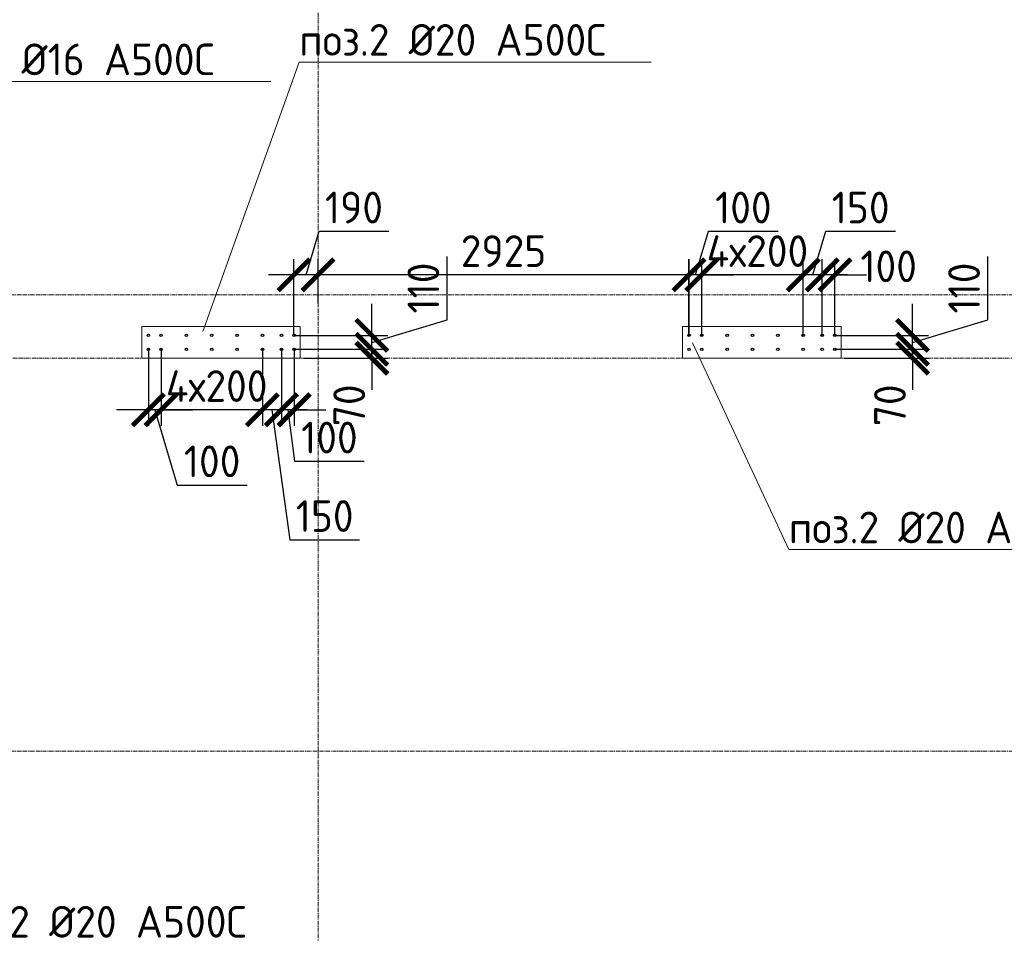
# Model space of a CAD drawing. Header units: millimetres. Extents: x -56135 to 1694203, y -446411 to -23139.
# Tile 250 of 256: x 999005 to 1006771, y -114836 to -107629. Entities that reach past the tile are written whole.
import ezdxf
from ezdxf import colors
from ezdxf.entities.mleader import LeaderData, LeaderLine
from ezdxf.math import Vec2, Vec3

# ---------------------------------------------------------------- set-up
doc = ezdxf.new("R2010")
doc.units = ezdxf.units.MM
for name, pattern in [('01 Штриховая _4 мм_', [6, 3.5, -2.5]), ('______5', [1100, 800, -100, 100, -100]), ('HIDDEN2', [4.7625, 3.175, -1.5875]), ('осевая', [50.8, 31.75, -6.35, 6.35, -6.35])]:
    doc.linetypes.add(name, pattern=pattern)
for name, color, linetype, lineweight in [('1 Стены', 3, 'Continuous', 30), ('Оси', 40, '______5', 18), ('подоснова', 151, 'Continuous', 5), ('РАЗМЕРЫ', 1, 'Continuous', 9), ('СТЕНЫ', 3, 'Continuous', 30)]:
    doc.layers.add(name, color=color, linetype=linetype, lineweight=lineweight)
doc.styles.add('GOST-2.304_Type-B', font='GOST_Common.ttf')
doc.dimstyles.new('СПДС', dxfattribs={"dimscale": 100, "dimtxt": 2.5, "dimasz": 2.5, "dimexe": 1.25, "dimexo": 0, "dimtad": 1, "dimdec": 0, "dimtxsty": 'GOST-2.304_Type-B', "dimblk": 'ARCHTICK', "dimcen": 2.5, "dimdle": 2, "dimadec": 0, "dimazin": 2, "dimtfac": 0.75, "dimtdec": 0, "dimtmove": 1, "dimatfit": 3, "dimfxl": 1, "dimtolj": 1, "dimarcsym": 1})

# ---------------------------------------------------------------- blocks, each defined once
blk = doc.blocks.new('оси 2.2-2.3')
at = {"layer": 'Оси', "color": 16, "linetype": 'осевая', "lineweight": 0, "transparency": 33554687}
for p, q in [((515054.9, -104267.9), (515054.9, -134893.5)), ((468076.3, -109995.4), (524372.9, -109995.4)), ((468653.8, -110495.4), (523696.4, -110495.4)), ((468076.3, -113595.4), (524372.9, -113595.4))]:
    blk.add_line(p, q, dxfattribs=at)
blk = doc.blocks.new('стены тп')
at = {"layer": '1 Стены', "color": 252, "linetype": 'HIDDEN2', "lineweight": 0, "true_color": 0x939598}
for p, q in [((902050.4, -191275.6), (901800.4, -191275.6)), ((901800.4, -191275.6), (901800.4, -191525.6)), ((902050.6, -191275.6), (902050.4, -191275.6)), ((902170.4, -191275.6), (902050.6, -191275.6)), ((903050.6, -191275.6), (902170.4, -191275.6)), ((903050.6, -191395.6), (903050.6, -191275.6)), ((906190.6, -191275.6), (906065.4, -191275.6)), ((906065.4, -191275.6), (906065.4, -191525.6)), ((907190.6, -191275.6), (906190.6, -191275.6)), ((907315.4, -191275.6), (907190.6, -191275.6)), ((907315.4, -191525.6), (907315.4, -191275.6)), ((903050.6, -191525.6), (903050.6, -191395.6)), ((901800.4, -191525.6), (902050.6, -191525.6)), ((902050.6, -191525.6), (902170.6, -191525.6)), ((902170.6, -191525.6), (903050.6, -191525.6)), ((906065.4, -191525.6), (906190.6, -191525.6)), ((906190.6, -191525.6), (907190.6, -191525.6)), ((907190.6, -191525.6), (907315.4, -191525.6))]:
    blk.add_line(p, q, dxfattribs=at)
blk = doc.blocks.new('_None')
blk = doc.blocks.new('_ArchTick')
at = {"color": 0, "linetype": 'ByBlock', "const_width": 0.15}
blk.add_lwpolyline([(-0.5, -0.5), (0.5, 0.5)], dxfattribs=at)
blk = doc.blocks.new('*D882')
at = {"layer": 'DEFPOINTS', "color": 0, "transparency": 16777216}
for p in [(1001358.3, -109641.8), (1001358.3, -109799.2), (1004283.5, -110119.2)]:
    blk.add_point(p, dxfattribs=at)
at = {"layer": 'РАЗМЕРЫ', "color": 0, "lineweight": -2, "transparency": 16777216}
for p, q in [((1001358.3, -109799.2), (1001358.3, -109516.8)), ((1004283.5, -110119.2), (1004283.5, -109516.8)), ((1004483.5, -109641.8), (1001158.3, -109641.8))]:
    blk.add_line(p, q, dxfattribs=at)
at = {"layer": 'РАЗМЕРЫ', "color": 0, "lineweight": -2, "transparency": 16777216, "xscale": 250, "yscale": 250, "zscale": 250, "rotation": 180}
blk.add_blockref('_ArchTick', (1001358.3, -109641.8), dxfattribs=at)
at = {"layer": 'РАЗМЕРЫ', "color": 0, "lineweight": -2, "transparency": 16777216, "xscale": 250, "yscale": 250, "zscale": 250}
blk.add_blockref('_ArchTick', (1004283.5, -109641.8), dxfattribs=at)
at = {"layer": 'РАЗМЕРЫ', "color": 0, "transparency": 16777216, "insert": (1002820.9, -109454.3), "char_height": 250, "attachment_point": 5, "style": 'GOST-2.304_Type-B'}
blk.add_mtext('\\A1;2925', dxfattribs=at)
blk = doc.blocks.new('*D883')
at = {"layer": 'DEFPOINTS', "color": 0, "transparency": 16777216}
for p in [(1005334.5, -109641.8), (1005334.5, -110119.2), (1005434.5, -110119.2)]:
    blk.add_point(p, dxfattribs=at)
at = {"layer": 'РАЗМЕРЫ', "color": 0, "lineweight": -2, "transparency": 16777216}
for p, q in [((1005334.5, -110119.2), (1005334.5, -109516.8)), ((1005434.5, -110119.2), (1005434.5, -109516.8)), ((1005334.5, -109641.8), (1005084.5, -109641.8)), ((1005434.5, -109641.8), (1005334.5, -109641.8)), ((1005434.5, -109641.8), (1005684.5, -109641.8))]:
    blk.add_line(p, q, dxfattribs=at)
at = {"layer": 'РАЗМЕРЫ', "color": 0, "lineweight": -2, "transparency": 16777216, "xscale": 250, "yscale": 250, "zscale": 250}
blk.add_blockref('_ArchTick', (1005334.5, -109641.8), dxfattribs=at)
at = {"layer": 'РАЗМЕРЫ', "color": 0, "lineweight": -2, "transparency": 16777216, "xscale": 250, "yscale": 250, "zscale": 250, "rotation": 180}
blk.add_blockref('_ArchTick', (1005434.5, -109641.8), dxfattribs=at)
at = {"layer": 'РАЗМЕРЫ', "color": 0, "transparency": 16777216, "insert": (1005858.5, -109574.5), "char_height": 250, "attachment_point": 5, "style": 'GOST-2.304_Type-B'}
blk.add_mtext('\\A1;100', dxfattribs=at)
blk = doc.blocks.new('*D884')
at = {"layer": 'DEFPOINTS', "color": 0, "transparency": 16777216}
for p in [(1005184.5, -109641.8), (1005184.5, -110119.2), (1005334.5, -110119.2)]:
    blk.add_point(p, dxfattribs=at)
at = {"layer": 'РАЗМЕРЫ', "color": 0, "lineweight": -2, "transparency": 16777216}
for p, q in [((1005259.5, -109641.8), (1005362.7, -109298.1)), ((1005362.7, -109298.1), (1005912.7, -109298.1)), ((1005184.5, -110119.2), (1005184.5, -109516.8)), ((1005334.5, -110119.2), (1005334.5, -109516.8)), ((1005534.5, -109641.8), (1004984.5, -109641.8))]:
    blk.add_line(p, q, dxfattribs=at)
at = {"layer": 'РАЗМЕРЫ', "color": 0, "lineweight": -2, "transparency": 16777216, "xscale": 250, "yscale": 250, "zscale": 250, "rotation": 180}
blk.add_blockref('_ArchTick', (1005184.5, -109641.8), dxfattribs=at)
at = {"layer": 'РАЗМЕРЫ', "color": 0, "lineweight": -2, "transparency": 16777216, "xscale": 250, "yscale": 250, "zscale": 250}
blk.add_blockref('_ArchTick', (1005334.5, -109641.8), dxfattribs=at)
at = {"layer": 'РАЗМЕРЫ', "color": 0, "transparency": 16777216, "insert": (1005637.7, -109110.6), "char_height": 250, "attachment_point": 5, "style": 'GOST-2.304_Type-B'}
blk.add_mtext('\\A1;150', dxfattribs=at)
blk = doc.blocks.new('*D885')
at = {"layer": 'DEFPOINTS', "color": 0, "transparency": 16777216}
for p in [(1004384.5, -109641.8), (1004384.5, -110119.2), (1005184.5, -110119.2)]:
    blk.add_point(p, dxfattribs=at)
at = {"layer": 'РАЗМЕРЫ', "color": 0, "lineweight": -2, "transparency": 16777216}
for p, q in [((1004384.5, -110119.2), (1004384.5, -109516.8)), ((1005184.5, -110119.2), (1005184.5, -109516.8)), ((1005384.5, -109641.8), (1004184.5, -109641.8))]:
    blk.add_line(p, q, dxfattribs=at)
at = {"layer": 'РАЗМЕРЫ', "color": 0, "lineweight": -2, "transparency": 16777216, "xscale": 250, "yscale": 250, "zscale": 250, "rotation": 180}
blk.add_blockref('_ArchTick', (1004384.5, -109641.8), dxfattribs=at)
at = {"layer": 'РАЗМЕРЫ', "color": 0, "lineweight": -2, "transparency": 16777216, "xscale": 250, "yscale": 250, "zscale": 250}
blk.add_blockref('_ArchTick', (1005184.5, -109641.8), dxfattribs=at)
at = {"layer": 'РАЗМЕРЫ', "color": 0, "transparency": 16777216, "insert": (1004823.5, -109454.3), "char_height": 250, "attachment_point": 5, "style": 'GOST-2.304_Type-B'}
blk.add_mtext('\\A1;4х200', dxfattribs=at)
blk = doc.blocks.new('*D886')
at = {"layer": 'DEFPOINTS', "color": 0, "transparency": 16777216}
for p in [(1004284.5, -109641.8), (1004284.5, -110119.2), (1004384.5, -110119.2)]:
    blk.add_point(p, dxfattribs=at)
at = {"layer": 'РАЗМЕРЫ', "color": 0, "lineweight": -2, "transparency": 16777216}
for p, q in [((1004334.5, -109641.8), (1004437.7, -109298.1)), ((1004437.7, -109298.1), (1004987.7, -109298.1)), ((1004284.5, -110119.2), (1004284.5, -109516.8)), ((1004384.5, -110119.2), (1004384.5, -109516.8)), ((1004284.5, -109641.8), (1004034.5, -109641.8)), ((1004384.5, -109641.8), (1004284.5, -109641.8)), ((1004384.5, -109641.8), (1004284.5, -109641.8)), ((1004384.5, -109641.8), (1004634.5, -109641.8))]:
    blk.add_line(p, q, dxfattribs=at)
at = {"layer": 'РАЗМЕРЫ', "color": 0, "lineweight": -2, "transparency": 16777216, "xscale": 250, "yscale": 250, "zscale": 250}
blk.add_blockref('_ArchTick', (1004284.5, -109641.8), dxfattribs=at)
at = {"layer": 'РАЗМЕРЫ', "color": 0, "lineweight": -2, "transparency": 16777216, "xscale": 250, "yscale": 250, "zscale": 250, "rotation": 180}
blk.add_blockref('_ArchTick', (1004384.5, -109641.8), dxfattribs=at)
at = {"layer": 'РАЗМЕРЫ', "color": 0, "transparency": 16777216, "insert": (1004712.7, -109110.6), "char_height": 250, "attachment_point": 5, "style": 'GOST-2.304_Type-B'}
blk.add_mtext('\\A1;100', dxfattribs=at)
blk = doc.blocks.new('*D887')
at = {"layer": 'DEFPOINTS', "color": 0, "transparency": 16777216}
for p in [(1005434.5, -110229.2), (1006047.3, -110229.2), (1005509.6, -110299.2)]:
    blk.add_point(p, dxfattribs=at)
at = {"layer": 'РАЗМЕРЫ', "color": 0, "lineweight": -2, "transparency": 16777216}
for p, q in [((1006047.3, -110229.2), (1006047.3, -109979.2)), ((1005434.5, -110229.2), (1006172.3, -110229.2)), ((1006047.3, -110299.2), (1006047.3, -110229.2)), ((1005509.6, -110299.2), (1006172.3, -110299.2)), ((1006047.3, -110299.2), (1006047.3, -110549.2))]:
    blk.add_line(p, q, dxfattribs=at)
at = {"layer": 'РАЗМЕРЫ', "color": 0, "lineweight": -2, "transparency": 16777216, "xscale": 250, "yscale": 250, "zscale": 250}
for p, rotation in [((1006047.3, -110229.2), 270), ((1006047.3, -110299.2), 90)]:
    blk.add_blockref('_ArchTick', p, dxfattribs=dict(at, rotation=rotation))
at = {"layer": 'РАЗМЕРЫ', "color": 0, "transparency": 16777216, "insert": (1005869, -110671.2), "char_height": 250, "attachment_point": 5, "rotation": 90, "style": 'GOST-2.304_Type-B'}
blk.add_mtext('\\A1;70', dxfattribs=at)
blk = doc.blocks.new('*D888')
at = {"layer": 'DEFPOINTS', "color": 0, "transparency": 16777216}
for p in [(1005434.5, -110119.2), (1006047.3, -110119.2), (1005551.3, -110229.2)]:
    blk.add_point(p, dxfattribs=at)
at = {"layer": 'РАЗМЕРЫ', "color": 0, "lineweight": -2, "transparency": 16777216}
for p, q in [((1006641, -109996), (1006641, -109496)), ((1006047.3, -110119.2), (1006047.3, -109869.2)), ((1006047.3, -110174.2), (1006641, -109996)), ((1005434.5, -110119.2), (1006172.3, -110119.2)), ((1006047.3, -110229.2), (1006047.3, -110119.2)), ((1006047.3, -110229.2), (1006047.3, -110119.2)), ((1005551.3, -110229.2), (1006172.3, -110229.2)), ((1006047.3, -110229.2), (1006047.3, -110479.2))]:
    blk.add_line(p, q, dxfattribs=at)
at = {"layer": 'РАЗМЕРЫ', "color": 0, "lineweight": -2, "transparency": 16777216, "xscale": 250, "yscale": 250, "zscale": 250}
for p, rotation in [((1006047.3, -110119.2), 270), ((1006047.3, -110229.2), 90)]:
    blk.add_blockref('_ArchTick', p, dxfattribs=dict(at, rotation=rotation))
at = {"layer": 'РАЗМЕРЫ', "color": 0, "transparency": 16777216, "insert": (1006453.5, -109746), "char_height": 250, "attachment_point": 5, "rotation": 90, "style": 'GOST-2.304_Type-B'}
blk.add_mtext('\\A1;110', dxfattribs=at)
blk = doc.blocks.new('*D889')
at = {"layer": 'DEFPOINTS', "color": 0, "transparency": 16777216}
for p in [(1001069.7, -110229.1), (1001169.7, -110229.1), (1001069.7, -110706.5)]:
    blk.add_point(p, dxfattribs=at)
at = {"layer": 'РАЗМЕРЫ', "color": 0, "lineweight": -2, "transparency": 16777216}
for p, q in [((1001069.7, -110229.1), (1001069.7, -110831.5)), ((1001169.7, -110229.1), (1001169.7, -110831.5)), ((1001069.7, -110706.5), (1000819.7, -110706.5)), ((1001169.7, -110706.5), (1001069.7, -110706.5)), ((1001169.7, -110706.5), (1001069.7, -110706.5)), ((1001119.7, -110706.5), (1001172.8, -111112.7)), ((1001169.7, -110706.5), (1001419.7, -110706.5)), ((1001172.8, -111112.7), (1001722.8, -111112.7))]:
    blk.add_line(p, q, dxfattribs=at)
at = {"layer": 'РАЗМЕРЫ', "color": 0, "lineweight": -2, "transparency": 16777216, "xscale": 250, "yscale": 250, "zscale": 250}
blk.add_blockref('_ArchTick', (1001069.7, -110706.5), dxfattribs=at)
at = {"layer": 'РАЗМЕРЫ', "color": 0, "lineweight": -2, "transparency": 16777216, "xscale": 250, "yscale": 250, "zscale": 250, "rotation": 180}
blk.add_blockref('_ArchTick', (1001169.7, -110706.5), dxfattribs=at)
at = {"layer": 'РАЗМЕРЫ', "color": 0, "transparency": 16777216, "insert": (1001447.8, -110925.2), "char_height": 250, "attachment_point": 5, "style": 'GOST-2.304_Type-B'}
blk.add_mtext('\\A1;100', dxfattribs=at)
blk = doc.blocks.new('*D890')
at = {"layer": 'DEFPOINTS', "color": 0, "transparency": 16777216}
for p in [(1000919.7, -110229.1), (1001069.7, -110229.1), (1000919.7, -110706.5)]:
    blk.add_point(p, dxfattribs=at)
at = {"layer": 'РАЗМЕРЫ', "color": 0, "lineweight": -2, "transparency": 16777216}
for p, q in [((1000919.7, -110229.1), (1000919.7, -110831.5)), ((1001069.7, -110229.1), (1001069.7, -110831.5)), ((1001269.7, -110706.5), (1000719.7, -110706.5)), ((1000994.7, -110706.5), (1001135.2, -111731.8)), ((1001135.2, -111731.8), (1001685.2, -111731.8))]:
    blk.add_line(p, q, dxfattribs=at)
at = {"layer": 'РАЗМЕРЫ', "color": 0, "lineweight": -2, "transparency": 16777216, "xscale": 250, "yscale": 250, "zscale": 250, "rotation": 180}
blk.add_blockref('_ArchTick', (1000919.7, -110706.5), dxfattribs=at)
at = {"layer": 'РАЗМЕРЫ', "color": 0, "lineweight": -2, "transparency": 16777216, "xscale": 250, "yscale": 250, "zscale": 250}
blk.add_blockref('_ArchTick', (1001069.7, -110706.5), dxfattribs=at)
at = {"layer": 'РАЗМЕРЫ', "color": 0, "transparency": 16777216, "insert": (1001410.2, -111544.3), "char_height": 250, "attachment_point": 5, "style": 'GOST-2.304_Type-B'}
blk.add_mtext('\\A1;150', dxfattribs=at)
blk = doc.blocks.new('*D891')
at = {"layer": 'DEFPOINTS', "color": 0, "transparency": 16777216}
for p in [(1000119.7, -110229.1), (1000919.7, -110229.1), (1000119.7, -110706.5)]:
    blk.add_point(p, dxfattribs=at)
at = {"layer": 'РАЗМЕРЫ', "color": 0, "lineweight": -2, "transparency": 16777216}
for p, q in [((1000119.7, -110229.1), (1000119.7, -110831.5)), ((1000919.7, -110229.1), (1000919.7, -110831.5)), ((1001119.7, -110706.5), (999919.7, -110706.5))]:
    blk.add_line(p, q, dxfattribs=at)
at = {"layer": 'РАЗМЕРЫ', "color": 0, "lineweight": -2, "transparency": 16777216, "xscale": 250, "yscale": 250, "zscale": 250, "rotation": 180}
blk.add_blockref('_ArchTick', (1000119.7, -110706.5), dxfattribs=at)
at = {"layer": 'РАЗМЕРЫ', "color": 0, "lineweight": -2, "transparency": 16777216, "xscale": 250, "yscale": 250, "zscale": 250}
blk.add_blockref('_ArchTick', (1000919.7, -110706.5), dxfattribs=at)
at = {"layer": 'РАЗМЕРЫ', "color": 0, "transparency": 16777216, "insert": (1000558.6, -110519), "char_height": 250, "attachment_point": 5, "style": 'GOST-2.304_Type-B'}
blk.add_mtext('\\A1;4х200', dxfattribs=at)
blk = doc.blocks.new('*D892')
at = {"layer": 'DEFPOINTS', "color": 0, "transparency": 16777216}
for p in [(1000019.7, -110229.1), (1000119.7, -110229.1), (1000019.7, -110706.5)]:
    blk.add_point(p, dxfattribs=at)
at = {"layer": 'РАЗМЕРЫ', "color": 0, "lineweight": -2, "transparency": 16777216}
for p, q in [((1000019.7, -110229.1), (1000019.7, -110831.5)), ((1000119.7, -110229.1), (1000119.7, -110831.5)), ((1000019.7, -110706.5), (999769.7, -110706.5)), ((1000119.7, -110706.5), (1000019.7, -110706.5)), ((1000119.7, -110706.5), (1000019.7, -110706.5)), ((1000069.7, -110706.5), (1000247.8, -111300.2)), ((1000119.7, -110706.5), (1000369.7, -110706.5)), ((1000247.8, -111300.2), (1000797.8, -111300.2))]:
    blk.add_line(p, q, dxfattribs=at)
at = {"layer": 'РАЗМЕРЫ', "color": 0, "lineweight": -2, "transparency": 16777216, "xscale": 250, "yscale": 250, "zscale": 250}
blk.add_blockref('_ArchTick', (1000019.7, -110706.5), dxfattribs=at)
at = {"layer": 'РАЗМЕРЫ', "color": 0, "lineweight": -2, "transparency": 16777216, "xscale": 250, "yscale": 250, "zscale": 250, "rotation": 180}
blk.add_blockref('_ArchTick', (1000119.7, -110706.5), dxfattribs=at)
at = {"layer": 'РАЗМЕРЫ', "color": 0, "transparency": 16777216, "insert": (1000522.8, -111112.7), "char_height": 250, "attachment_point": 5, "style": 'GOST-2.304_Type-B'}
blk.add_mtext('\\A1;100', dxfattribs=at)
blk = doc.blocks.new('*D893')
at = {"layer": 'DEFPOINTS', "color": 0, "transparency": 16777216}
for p in [(1001168, -109641.8), (1001358.3, -109866.4), (1001168, -110118.8, -720)]:
    blk.add_point(p, dxfattribs=at)
at = {"layer": 'РАЗМЕРЫ', "color": 0, "lineweight": -2, "transparency": 16777216}
for p, q in [((1001263.1, -109641.8), (1001366.3, -109298.1)), ((1001366.3, -109298.1), (1001916.3, -109298.1)), ((1001168, -110118.8), (1001168, -109516.8)), ((1001358.3, -109866.4), (1001358.3, -109516.8)), ((1001558.3, -109641.8), (1000968, -109641.8))]:
    blk.add_line(p, q, dxfattribs=at)
at = {"layer": 'РАЗМЕРЫ', "color": 0, "lineweight": -2, "transparency": 16777216, "xscale": 250, "yscale": 250, "zscale": 250, "rotation": 180}
blk.add_blockref('_ArchTick', (1001168, -109641.8), dxfattribs=at)
at = {"layer": 'РАЗМЕРЫ', "color": 0, "lineweight": -2, "transparency": 16777216, "xscale": 250, "yscale": 250, "zscale": 250}
blk.add_blockref('_ArchTick', (1001358.3, -109641.8), dxfattribs=at)
at = {"layer": 'РАЗМЕРЫ', "color": 0, "transparency": 16777216, "insert": (1001641.3, -109110.6), "char_height": 250, "attachment_point": 5, "style": 'GOST-2.304_Type-B'}
blk.add_mtext('\\A1;190', dxfattribs=at)
blk = doc.blocks.new('стены  тп')
at = {"layer": 'СТЕНЫ', "color": 251, "linetype": '01 Штриховая _4 мм_', "lineweight": 0, "true_color": 0x636466}
for p, q in [((582172.1, -320375.7, 3100), (581922.1, -320375.7, 3100)), ((581922.1, -320375.7, 3100), (581922.1, -320625.7, 3100)), ((582172.3, -320375.7, 3100), (582172.1, -320375.7, 3100)), ((582292.1, -320375.7, 3100), (582172.3, -320375.7, 3100)), ((583172.3, -320375.7, 3100), (582292.1, -320375.7, 3100)), ((583172.3, -320495.7, 3100), (583172.3, -320375.7, 3100)), ((586312.3, -320375.7, 3100), (586187.1, -320375.7, 3100)), ((586187.1, -320375.7, 3100), (586187.1, -320625.7, 3100)), ((587312.3, -320375.7, 3100), (586312.3, -320375.7, 3100)), ((587437.1, -320375.7, 3100), (587312.3, -320375.7, 3100)), ((587437.1, -320625.7, 3100), (587437.1, -320375.7, 3100)), ((583172.3, -320625.7, 3100), (583172.3, -320495.7, 3100)), ((581922.1, -320625.7, 3100), (582172.3, -320625.7, 3100)), ((582172.3, -320625.7, 3100), (582292.3, -320625.7, 3100)), ((582292.3, -320625.7, 3100), (583172.3, -320625.7, 3100)), ((586187.1, -320625.7, 3100), (586312.3, -320625.7, 3100)), ((586312.3, -320625.7, 3100), (587312.3, -320625.7, 3100)), ((587312.3, -320625.7, 3100), (587437.1, -320625.7, 3100))]:
    blk.add_line(p, q, dxfattribs=at)
blk = doc.blocks.new('*D1454')
at = {"layer": 'DEFPOINTS', "color": 0, "transparency": 16777216}
for p in [(1001169.7, -110229.1), (1001782.4, -110229.1), (1001244.8, -110299.2)]:
    blk.add_point(p, dxfattribs=at)
at = {"layer": 'РАЗМЕРЫ', "color": 0, "lineweight": -2, "transparency": 16777216}
for p, q in [((1001782.4, -110229.1), (1001782.4, -109979.1)), ((1001169.7, -110229.1), (1001907.4, -110229.1)), ((1001782.4, -110299.2), (1001782.4, -110229.1)), ((1001244.8, -110299.2), (1001907.4, -110299.2)), ((1001782.4, -110299.2), (1001782.4, -110549.2))]:
    blk.add_line(p, q, dxfattribs=at)
at = {"layer": 'РАЗМЕРЫ', "color": 0, "lineweight": -2, "transparency": 16777216, "xscale": 250, "yscale": 250, "zscale": 250}
for p, rotation in [((1001782.4, -110229.1), 270), ((1001782.4, -110299.2), 90)]:
    blk.add_blockref('_ArchTick', p, dxfattribs=dict(at, rotation=rotation))
at = {"layer": 'РАЗМЕРЫ', "color": 0, "transparency": 16777216, "insert": (1001604.2, -110671.2), "char_height": 250, "attachment_point": 5, "rotation": 90, "style": 'GOST-2.304_Type-B'}
blk.add_mtext('\\A1;70', dxfattribs=at)
blk = doc.blocks.new('*D1455')
at = {"layer": 'DEFPOINTS', "color": 0, "transparency": 16777216}
for p in [(1001169.7, -110119.2), (1001782.4, -110119.2), (1001169.7, -110229.1)]:
    blk.add_point(p, dxfattribs=at)
at = {"layer": 'РАЗМЕРЫ', "color": 0, "lineweight": -2, "transparency": 16777216}
for p, q in [((1002376.2, -109996), (1002376.2, -109496)), ((1001782.4, -110119.2), (1001782.4, -109869.2)), ((1001782.4, -110174.2), (1002376.2, -109996)), ((1001169.7, -110119.2), (1001907.4, -110119.2)), ((1001782.4, -110229.1), (1001782.4, -110119.2)), ((1001782.4, -110229.1), (1001782.4, -110119.2)), ((1001169.7, -110229.1), (1001907.4, -110229.1)), ((1001782.4, -110229.1), (1001782.4, -110479.1))]:
    blk.add_line(p, q, dxfattribs=at)
at = {"layer": 'РАЗМЕРЫ', "color": 0, "lineweight": -2, "transparency": 16777216, "xscale": 250, "yscale": 250, "zscale": 250}
for p, rotation in [((1001782.4, -110119.2), 270), ((1001782.4, -110229.1), 90)]:
    blk.add_blockref('_ArchTick', p, dxfattribs=dict(at, rotation=rotation))
at = {"layer": 'РАЗМЕРЫ', "color": 0, "transparency": 16777216, "insert": (1002188.7, -109746), "char_height": 250, "attachment_point": 5, "rotation": 90, "style": 'GOST-2.304_Type-B'}
blk.add_mtext('\\A1;110', dxfattribs=at)

msp = doc.modelspace()

# ---------------------------------------------------------------- linework, layer by layer
at = {"layer": 'РАЗМЕРЫ', "color": 6, "linetype": 'Continuous', "lineweight": 30}
for centre in [(1000019.7, -110119.2), (1000119.7, -110119.2), (1000319.7, -110119.2), (1000519.7, -110119.2), (1000719.7, -110119.2), (1000919.7, -110119.2), (1001069.7, -110119.2), (1001169.7, -110119.2), (1004284.5, -110119.2), (1004384.5, -110119.2), (1004584.5, -110119.2), (1004784.5, -110119.2), (1004984.5, -110119.2), (1005184.5, -110119.2), (1005334.5, -110119.2), (1005434.5, -110119.2), (1000019.7, -110229.2), (1000119.7, -110229.2), (1000319.7, -110229.2), (1000519.7, -110229.2), (1000719.7, -110229.2), (1000919.7, -110229.2), (1001069.7, -110229.2), (1001169.7, -110229.2), (1004284.5, -110229.2), (1004384.5, -110229.2), (1004584.5, -110229.2), (1004784.5, -110229.2), (1004984.5, -110229.2), (1005184.5, -110229.2), (1005334.5, -110229.2), (1005434.5, -110229.2)]:
    msp.add_circle(centre, 10, dxfattribs=at)

# ---------------------------------------------------------------- block references
at = {"layer": 'РАЗМЕРЫ', "color": 1}
for name, p in [('оси 2.2-2.3', (486303.3, 196.2)), ('стены тп', (98167.6, 81226.5))]:
    msp.add_blockref(name, p, dxfattribs=at)
at = {"layer": 'РАЗМЕРЫ'}
msp.add_blockref('стены  тп', (418045.9, 210326.6, -3100), dxfattribs=at)

# ---------------------------------------------------------------- dimensions: what is measured, and where the dimension line sits
at = {"layer": 'РАЗМЕРЫ', "color": 1}
for base, p1, p2, picture, middle in [((1001168, -109641.8), (1001358.3, -109866.4), (1001168, -110118.8, -720), '*D893', (1001428.8, -109110.6)), ((1004284.5, -109641.8), (1004384.5, -110119.2), (1004284.5, -110119.2), '*D886', (1004500.2, -109110.6)), ((1005184.5, -109641.8), (1005334.5, -110119.2), (1005184.5, -110119.2), '*D884', (1005425.2, -109110.6)), ((1000019.7, -110706.5), (1000119.7, -110229.1), (1000019.7, -110229.1), '*D892', (1000310.3, -111112.7))]:
    dim = msp.add_linear_dim(base=base, p1=p1, p2=p2, dimstyle='СПДС', dxfattribs=at)
    dim.commit()
    dim.dimension.update_dxf_attribs({"geometry": picture, "text_midpoint": middle})
at = {"layer": 'РАЗМЕРЫ'}
dim = msp.add_linear_dim(base=(1001358.3, -109641.8), p1=(1004283.5, -110119.2), p2=(1001358.3, -109799.2), dimstyle='СПДС', dxfattribs=at)
dim.commit()
dim.dimension.update_dxf_attribs({"geometry": '*D882', "text_midpoint": (1002820.9, -109454.3)})
at = {"layer": 'РАЗМЕРЫ', "color": 1}
for base, p1, p2, picture, middle in [((1004384.5, -109641.8), (1005184.5, -110119.2), (1004384.5, -110119.2), '*D885', (1004823.5, -109641.8)), ((1000119.7, -110706.5), (1000919.7, -110229.1), (1000119.7, -110229.1), '*D891', (1000558.6, -110706.5))]:
    dim = msp.add_linear_dim(base=base, p1=p1, p2=p2, text='4х200', dimstyle='СПДС', dxfattribs=at)
    dim.commit()
    dim.dimension.update_dxf_attribs({"geometry": picture, "text_midpoint": middle, "dimtype": 160})
for base, p1, p2, picture, middle in [((1005334.5, -109641.8), (1005434.5, -110119.2), (1005334.5, -110119.2), '*D883', (1005858.5, -109762)), ((1000919.7, -110706.5), (1001069.7, -110229.1), (1000919.7, -110229.1), '*D890', (1001197.7, -111731.8)), ((1001069.7, -110706.5), (1001169.7, -110229.1), (1001069.7, -110229.1), '*D889', (1001235.3, -111112.7))]:
    dim = msp.add_linear_dim(base=base, p1=p1, p2=p2, dimstyle='СПДС', dxfattribs=at)
    dim.commit()
    dim.dimension.update_dxf_attribs({"geometry": picture, "text_midpoint": middle, "dimtype": 160})
for base, p1, p2, picture, middle in [((1001782.4, -110119.2), (1001169.7, -110229.1), (1001169.7, -110119.2), '*D1455', (1002188.7, -109933.5)), ((1006047.3, -110119.2), (1005551.3, -110229.2), (1005434.5, -110119.2), '*D888', (1006453.5, -109933.5))]:
    dim = msp.add_linear_dim(base=base, p1=p1, p2=p2, angle=90, dimstyle='СПДС', dxfattribs=at)
    dim.commit()
    dim.dimension.update_dxf_attribs({"geometry": picture, "text_midpoint": middle})
for base, p1, p2, picture, middle in [((1001782.4, -110229.1), (1001244.8, -110299.2), (1001169.7, -110229.1), '*D1454', (1001791.7, -110671.2)), ((1006047.3, -110229.2), (1005509.6, -110299.2), (1005434.5, -110229.2), '*D887', (1006056.5, -110671.2))]:
    dim = msp.add_linear_dim(base=base, p1=p1, p2=p2, angle=90, dimstyle='СПДС', dxfattribs=at)
    dim.commit()
    dim.dimension.update_dxf_attribs({"geometry": picture, "text_midpoint": middle, "dimtype": 160})

# ---------------------------------------------------------------- leaders
at = {"layer": 'подоснова', "color": 4, "ltscale": 0.3}
ml = msp.add_multileader_mtext('Standard', dxfattribs=at)
ml.set_content('{\\C2;поз.2 %%C20 А500С }', color=4, style='GOST-2.304_Type-B')
ml.set_leader_properties(color=256, linetype='ByLayer', lineweight=15)
ml.set_arrow_properties(name='NONE')
ml.build(insert=Vec2(0, 0))
ml.multileader.update_dxf_attribs({"text_left_attachment_type": 6, "text_right_attachment_type": 6, "dogleg_length": 0.1, "arrow_head_size": 18})
ctx = ml.context
ctx.base_point, ctx.char_height, ctx.arrow_head_size, ctx.landing_gap_size, ctx.plane_origin = Vec3(1001209.3, -107963), 250, 18, 20, Vec3(1004826.5, -108201.2)
ctx.left_attachment, ctx.right_attachment, ctx.text_align_type = 6, 6, 1
notes = []
notes.append((ctx, [(1, (1, 1, 0), (1001209.2, -107963), (1, 0), 0.1, [(0, [(1000449.9, -110087.5)], 0, [])])]))
ctx.mtext.insert, ctx.mtext.width, ctx.mtext.alignment, ctx.mtext.flow_direction = Vec3(1002421.1, -107663), 4075.871, 2, 5
ml = msp.add_multileader_mtext('Standard', dxfattribs=at)
ml.set_content('{\\C2;поз.1 %%C16 А500С }', color=4, style='GOST-2.304_Type-B')
ml.set_leader_properties(color=256, linetype='ByLayer', lineweight=15)
ml.set_arrow_properties(name='NONE')
ml.build(insert=Vec2(0, 0))
ml.multileader.update_dxf_attribs({"text_left_attachment_type": 6, "text_right_attachment_type": 6, "dogleg_length": 0.1, "arrow_head_size": 18})
ctx = ml.context
ctx.base_point, ctx.char_height, ctx.arrow_head_size, ctx.landing_gap_size, ctx.plane_origin = Vec3(998209.6, -108116.8, -360), 250, 18, 20, Vec3(1001826.8, -108354.9, -360)
ctx.left_attachment, ctx.right_attachment, ctx.text_align_type = 6, 6, 1
notes.append((ctx, [(1, (1, 1, 0), (998209.5, -108116.8, -360), (1, 0), 0.1, [(0, [(997450.2, -110241.2, -360)], 0, [])])]))
ctx.mtext.insert, ctx.mtext.width, ctx.mtext.alignment, ctx.mtext.flow_direction = Vec3(999371.4, -107816.8, -360), 4075.871, 2, 5
ml = msp.add_multileader_mtext('Standard', dxfattribs=at)
ml.set_content('{\\C2;поз.2 %%C20 А500С }', color=4, style='GOST-2.304_Type-B')
ml.set_leader_properties(color=256, linetype='ByLayer', lineweight=15)
ml.set_arrow_properties(name='NONE')
ml.build(insert=Vec2(0, 0))
ml.multileader.update_dxf_attribs({"text_left_attachment_type": 6, "text_right_attachment_type": 6, "dogleg_length": 0.1, "arrow_head_size": 18})
ctx = ml.context
ctx.base_point, ctx.char_height, ctx.arrow_head_size, ctx.landing_gap_size, ctx.plane_origin = Vec3(1005071, -111809.4), 250, 18, 20, Vec3(1008688.3, -108292.2)
ctx.left_attachment, ctx.right_attachment, ctx.text_align_type = 6, 6, 1
notes.append((ctx, [(1, (1, 1, 0), (1005070.9, -111809.4), (1, 0), 0.1, [(0, [(1004311.6, -110178.4)], 0, [])])]))
ctx.mtext.insert, ctx.mtext.width, ctx.mtext.alignment, ctx.mtext.flow_direction = Vec3(1006282.9, -111509.4), 4075.871, 2, 5
ml = msp.add_multileader_mtext('Standard', dxfattribs=at)
ml.set_content('{\\C2;поз.2 %%C20 А500С }', color=4, style='GOST-2.304_Type-B')
ml.set_leader_properties(color=256, linetype='ByLayer', lineweight=15)
ml.set_arrow_properties(name='NONE')
ml.build(insert=Vec2(0, 0))
ml.multileader.update_dxf_attribs({"text_left_attachment_type": 6, "text_right_attachment_type": 6, "dogleg_length": 0.1, "arrow_head_size": 18})
ctx = ml.context
ctx.base_point, ctx.char_height, ctx.arrow_head_size, ctx.landing_gap_size, ctx.plane_origin = Vec3(998372.8, -114920.4, 360), 250, 18, 20, Vec3(1002674.5, -115193.9, 360)
ctx.left_attachment, ctx.right_attachment, ctx.text_align_type = 6, 6, 1
notes.append((ctx, [(1, (1, 1, 0), (998372.7, -114920.4, 360), (1, 0), 0.1, [(1, [(997428, -114449.2, 360), (997500.8, -114448.6, 360)], 0, [])])]))
ctx.mtext.insert, ctx.mtext.width, ctx.mtext.alignment, ctx.mtext.flow_direction = Vec3(999584.7, -114620.4, 360), 4075.871, 2, 5
for ctx, leaders in notes:
    for number, flags, end, landing, length, lines in leaders:
        leader = LeaderData()
        leader.index, (leader.has_last_leader_line, leader.has_dogleg_vector, leader.attachment_direction) = number, flags
        leader.last_leader_point, leader.dogleg_vector, leader.dogleg_length = Vec3(end), Vec3(landing), length
        for number, points, colour, breaks in lines:
            line = LeaderLine()
            line.index, line.vertices, line.color, line.breaks = number, Vec3.list(points), colors.encode_raw_color(colour), breaks
            leader.lines.append(line)
        ctx.leaders.append(leader)

doc.saveas('drawing.dxf')
